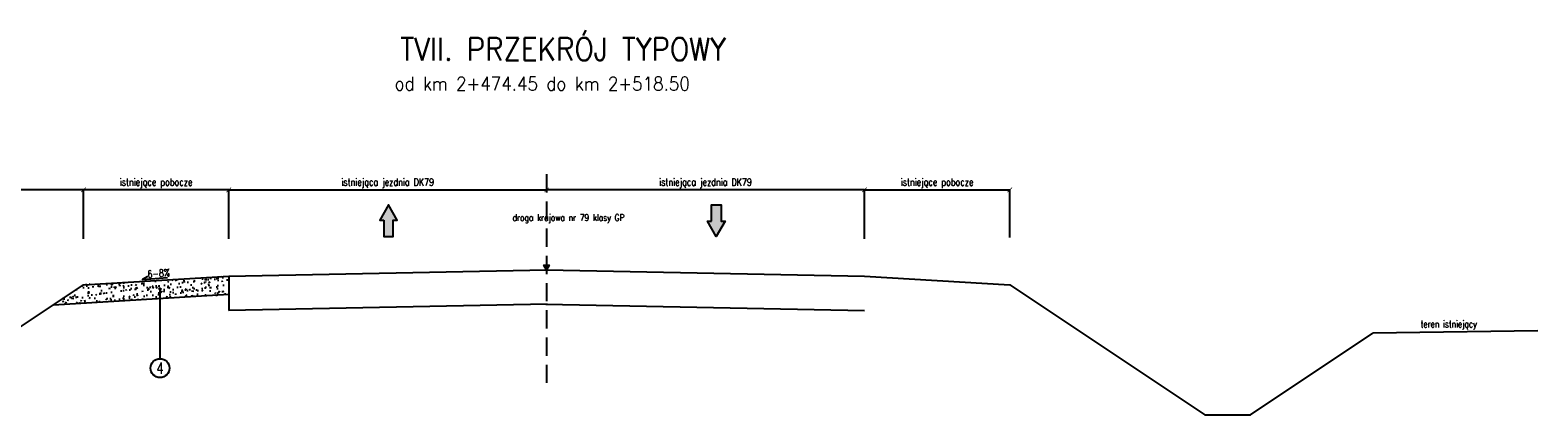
# Model space of a CAD drawing. Header units: metres. Extents: x 6562771 to 6588056, y 5578696 to 5581651.
# Tile 20 of 22: x 6579916 to 6581576, y 5580324 to 5580748. Entities that reach past the tile are written whole.
import ezdxf
from ezdxf.enums import TextEntityAlignment as Align

# ---------------------------------------------------------------- set-up
doc = ezdxf.new("R2010")
doc.units = ezdxf.units.M
doc.linetypes.add('DASHED', pattern=[0.75, 0.5, -0.25])
for name, color, linetype in [('pkonstr-0_25', 1, 'Continuous'), ('pkonstr-0_50', 90, 'Continuous'), ('pkonstr-0_70', 4, 'Continuous'), ('pkonstr-istn', 14, 'Continuous'), ('pkonstr-opisy', 2, 'Continuous'), ('pkonstr-wymiary', 1, 'Continuous')]:
    doc.layers.add(name, color=color, linetype=linetype)
doc.styles.add('7mm', font='simplex.shx', dxfattribs={"width": 0.75, "height": 7})
doc.styles.add('Opisy', font='simplex.shx', dxfattribs={"width": 0.8})
doc.styles.add('wymiary', font='simplex.shx', dxfattribs={"width": 0.8})
doc.dimstyles.new('ddd$0', dxfattribs={"dimtxt": 8, "dimasz": 5, "dimexe": 0.5, "dimexo": 1, "dimgap": 2, "dimtad": 1, "dimdec": 0, "dimzin": 0, "dimdsep": 46, "dimtxsty": 'wymiary', "dimblk": 'ARCHTICK', "dimcen": 0, "dimclrd": 256, "dimclre": 256, "dimclrt": 256, "dimadec": 0, "dimazin": 0, "dimtfac": 1, "dimtdec": 0, "dimtmove": 1, "dimatfit": 3, "dimldrblk": 'DOT', "dimfxl": 1, "dimtolj": 1, "dimtzin": 0, "dimlwd": -1, "dimlwe": -1, "dimarcsym": 0})

# ---------------------------------------------------------------- blocks, each defined once
blk = doc.blocks.new('_ArchTick')
at = {"color": 0, "linetype": 'ByBlock', "const_width": 0.15}
blk.add_lwpolyline([(-0.5, -0.5), (0.5, 0.5)], dxfattribs=at)
blk = doc.blocks.new('*D248')
at = {"layer": 'Defpoints', "color": 0, "transparency": 16777216}
for p in [(6580484.8, 5580572.7), (6580484.8, 5580571.7), (6580134.8, 5580528.7)]:
    blk.add_point(p, dxfattribs=at)
at = {"layer": 'pkonstr-wymiary', "transparency": 16777216}
for p, q in [((6580134.8, 5580529.7), (6580134.8, 5580572.2)), ((6580134.8, 5580571.7), (6580484.8, 5580571.7)), ((6580484.8, 5580571.7), (6580484.8, 5580571.2))]:
    blk.add_line(p, q, dxfattribs=at)
at = {"layer": 'pkonstr-wymiary', "transparency": 16777216, "xscale": 5, "yscale": 5, "zscale": 5, "rotation": 180}
blk.add_blockref('_ArchTick', (6580134.8, 5580571.7), dxfattribs=at)
at = {"layer": 'pkonstr-wymiary', "transparency": 16777216, "xscale": 5, "yscale": 5, "zscale": 5}
blk.add_blockref('_ArchTick', (6580484.8, 5580571.7), dxfattribs=at)
at = {"layer": 'pkonstr-wymiary', "transparency": 16777216, "insert": (6580309.8, 5580579), "char_height": 8, "attachment_point": 5, "style": 'wymiary'}
blk.add_mtext('\\A1;istniejąca jezdnia DK79', dxfattribs=at)
blk = doc.blocks.new('_Dot')
at = {"color": 0, "linetype": 'ByBlock', "lineweight": -2}
blk.add_line((-0.5, 0), (-1, 0), dxfattribs=at)
at = {"color": 0, "linetype": 'ByBlock', "const_width": 0.5}
blk.add_lwpolyline([(-0.25, 0, 1), (0.25, 0, 1)], format="xyb", close=True, dxfattribs=at)
blk = doc.blocks.new('*D249')
at = {"layer": 'Defpoints', "color": 0, "transparency": 16777216}
for p in [(6579974.8, 5580571.7), (6579974.8, 5580518.4), (6580134.8, 5580516.6)]:
    blk.add_point(p, dxfattribs=at)
at = {"layer": 'pkonstr-wymiary', "transparency": 16777216}
for p, q in [((6579974.8, 5580519.4), (6579974.8, 5580572.2)), ((6580134.8, 5580571.7), (6579974.8, 5580571.7)), ((6580134.8, 5580517.6), (6580134.8, 5580572.2))]:
    blk.add_line(p, q, dxfattribs=at)
at = {"layer": 'pkonstr-wymiary', "transparency": 16777216, "xscale": 5, "yscale": 5, "zscale": 5, "rotation": 180}
blk.add_blockref('_ArchTick', (6579974.8, 5580571.7), dxfattribs=at)
at = {"layer": 'pkonstr-wymiary', "transparency": 16777216, "xscale": 5, "yscale": 5, "zscale": 5}
blk.add_blockref('_ArchTick', (6580134.8, 5580571.7), dxfattribs=at)
at = {"layer": 'pkonstr-wymiary', "transparency": 16777216, "insert": (6580054.8, 5580579), "char_height": 8, "attachment_point": 5, "style": 'wymiary'}
blk.add_mtext('\\A1;istniejące pobocze', dxfattribs=at)
blk = doc.blocks.new('*D250')
at = {"layer": 'Defpoints', "color": 0, "transparency": 16777216}
for p in [(6579574.8, 5580571.7), (6579574.8, 5580518.4), (6579974.8, 5580516.6)]:
    blk.add_point(p, dxfattribs=at)
at = {"layer": 'pkonstr-wymiary', "transparency": 16777216}
for p, q in [((6579574.8, 5580519.4), (6579574.8, 5580572.2)), ((6579974.8, 5580571.7), (6579574.8, 5580571.7)), ((6579974.8, 5580517.6), (6579974.8, 5580572.2))]:
    blk.add_line(p, q, dxfattribs=at)
at = {"layer": 'pkonstr-wymiary', "transparency": 16777216, "xscale": 5, "yscale": 5, "zscale": 5, "rotation": 180}
blk.add_blockref('_ArchTick', (6579574.8, 5580571.7), dxfattribs=at)
at = {"layer": 'pkonstr-wymiary', "transparency": 16777216, "xscale": 5, "yscale": 5, "zscale": 5}
blk.add_blockref('_ArchTick', (6579974.8, 5580571.7), dxfattribs=at)
at = {"layer": 'pkonstr-wymiary', "transparency": 16777216, "insert": (6579774.8, 5580579.8), "char_height": 8, "attachment_point": 5, "style": 'wymiary'}
blk.add_mtext('\\A1;istniejący rów drogowy/zieleniec', dxfattribs=at)
blk = doc.blocks.new('*D255')
at = {"layer": 'Defpoints', "color": 0, "transparency": 16777216}
for p in [(6580484.8, 5580572.7), (6580484.8, 5580571.7), (6580834.8, 5580528.7)]:
    blk.add_point(p, dxfattribs=at)
at = {"layer": 'pkonstr-wymiary', "transparency": 16777216}
for p, q in [((6580484.8, 5580571.7), (6580484.8, 5580571.2)), ((6580834.8, 5580571.7), (6580484.8, 5580571.7)), ((6580834.8, 5580529.7), (6580834.8, 5580572.2))]:
    blk.add_line(p, q, dxfattribs=at)
at = {"layer": 'pkonstr-wymiary', "transparency": 16777216, "xscale": 5, "yscale": 5, "zscale": 5, "rotation": 180}
blk.add_blockref('_ArchTick', (6580484.8, 5580571.7), dxfattribs=at)
at = {"layer": 'pkonstr-wymiary', "transparency": 16777216, "xscale": 5, "yscale": 5, "zscale": 5}
blk.add_blockref('_ArchTick', (6580834.8, 5580571.7), dxfattribs=at)
at = {"layer": 'pkonstr-wymiary', "transparency": 16777216, "insert": (6580659.8, 5580579), "char_height": 8, "attachment_point": 5, "style": 'wymiary'}
blk.add_mtext('\\A1;istniejąca jezdnia DK79', dxfattribs=at)
blk = doc.blocks.new('*D256')
at = {"layer": 'Defpoints', "color": 0, "transparency": 16777216}
for p in [(6580994.8, 5580571.7), (6580834.8, 5580516.6), (6580994.8, 5580518.4)]:
    blk.add_point(p, dxfattribs=at)
at = {"layer": 'pkonstr-wymiary', "transparency": 16777216}
for p, q in [((6580834.8, 5580517.6), (6580834.8, 5580572.2)), ((6580834.8, 5580571.7), (6580994.8, 5580571.7)), ((6580994.8, 5580519.4), (6580994.8, 5580572.2))]:
    blk.add_line(p, q, dxfattribs=at)
at = {"layer": 'pkonstr-wymiary', "transparency": 16777216, "xscale": 5, "yscale": 5, "zscale": 5, "rotation": 180}
blk.add_blockref('_ArchTick', (6580834.8, 5580571.7), dxfattribs=at)
at = {"layer": 'pkonstr-wymiary', "transparency": 16777216, "xscale": 5, "yscale": 5, "zscale": 5}
blk.add_blockref('_ArchTick', (6580994.8, 5580571.7), dxfattribs=at)
at = {"layer": 'pkonstr-wymiary', "transparency": 16777216, "insert": (6580914.8, 5580579), "char_height": 8, "attachment_point": 5, "style": 'wymiary'}
blk.add_mtext('\\A1;istniejące pobocze', dxfattribs=at)

msp = doc.modelspace()

# ---------------------------------------------------------------- hatches: boundary and pattern name
at = {"layer": 'pkonstr-0_50'}
for points in [[(6580305.5, 5580538.4), (6580305.5, 5580520.5), (6580315.9, 5580520.5), (6580315.9, 5580538.4), (6580320.3, 5580538.4), (6580310.7, 5580555.1), (6580301.1, 5580538.4)], [(6580666.5, 5580537.1), (6580666.5, 5580555.1), (6580676.9, 5580555.1), (6580676.9, 5580537.1), (6580681.3, 5580537.1), (6580671.7, 5580520.5), (6580662.1, 5580537.1)]]:
    msp.add_hatch(color=90, dxfattribs=at).paths.add_polyline_path(points)
h = msp.add_hatch(dxfattribs=at)
h.set_pattern_fill('AR-CONC', color=252, scale=0.1, angle=180)
h.set_pattern_definition([(230, (16171.798, -459.818), (-18.2184669, 1.593908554), [1.905, -20.955]), (175, (16171.798, -459.818), (3.524282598, -19.10566429), [1.524, -16.764]), (280.451, (16170.28, -459.685), (-14.694250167, -17.511668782), [1.619, -17.809]), (226.1842, (16171.798, -464.898), (-27.10790409, 4.204232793), [2.8575, -31.4325]), (276.6356, (16169.54, -464.547), (-23.74042345, -24.74255559), [2.4285, -26.7135]), (171.184, (16171.798, -464.898), (-23.74046058, -24.74251179), [2.286, -25.146]), (201, (16169.258, -463.628), (-15.161487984, 10.226551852), [1.905, -20.955]), (146, (16169.258, -463.628), (-6.180202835, -18.418796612), [1.524, -16.764]), (251.4514, (16167.995, -462.776), (-21.341649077, -8.19228577), [1.619, -17.809]), (217.5, (16171.7984, -459.818), (-0.308860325, -8.4555038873), [0, -16.5608, 0, -17.018, 0, -16.8275]), (187.5, (16171.798, -459.818), (-6.681966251, -10.018057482), [0, -9.7028, 0, -16.1798, 0, -6.4135]), (147.5, (16177.4626, -459.818), (-13.5590595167, 0.572874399), [0, -6.35, 0, -19.812, 0, -26.289]), (137.5, (16180.003, -459.818), (-14.812918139, -2.542649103), [0, -8.255, 0, -13.1572, 0, -18.669])])
h.paths.add_polyline_path([(6580134.8, 5580476.8), (6579974.8, 5580467.2), (6579941.7, 5580445.1), (6580134.8, 5580456.7)])

# ---------------------------------------------------------------- linework, layer by layer
at = {"layer": 'pkonstr-0_25', "linetype": 'Continuous'}
msp.add_line((6580059.1, 5580462.4), (6580059.1, 5580385.7), dxfattribs=at)
at = {"layer": 'pkonstr-0_25'}
msp.add_lwpolyline([(6580045.7, 5580476.3), (6580039.8, 5580473), (6580067.2, 5580475.2)], dxfattribs=at)
at = {"layer": 'pkonstr-0_25', "linetype": 'Continuous'}
msp.add_circle((6580059.1, 5580375.3), 10.4, dxfattribs=at)
at = {"layer": 'pkonstr-0_50'}
msp.add_line((6579941.7, 5580445.1), (6580134.8, 5580456.7), dxfattribs=at)
at = {"layer": 'pkonstr-0_50', "color": 90}
for points in [[(6580305.5, 5580538.4), (6580305.5, 5580520.5), (6580315.9, 5580520.5), (6580315.9, 5580538.4), (6580320.3, 5580538.4), (6580310.7, 5580555.1), (6580301.1, 5580538.4), (6580305.5, 5580538.4)], [(6580666.5, 5580537.1), (6580666.5, 5580555.1), (6580676.9, 5580555.1), (6580676.9, 5580537.1), (6580681.3, 5580537.1), (6580671.7, 5580520.5), (6580662.1, 5580537.1), (6580666.5, 5580537.1)]]:
    msp.add_lwpolyline(points, dxfattribs=at)
at = {"layer": 'pkonstr-0_70', "color": 130}
msp.add_circle((6580059.1, 5580462.4), 0.869, dxfattribs=at)
at = {"layer": 'pkonstr-istn'}
for p, q in [((6580485.5, 5580445.8), (6580134.8, 5580438.8)), ((6580484, 5580445.8), (6580834.8, 5580438.8))]:
    msp.add_line(p, q, dxfattribs=at)
at = {"layer": 'pkonstr-istn', "flags": 128}
for points in [[(6579525.4, 5580411.6), (6579629.1, 5580364.5), (6579709.8, 5580323.8), (6579759.8, 5580323.8), (6579974.8, 5580467.2), (6580134.8, 5580476.8), (6580484.8, 5580483.8), (6580834.8, 5580476.8), (6580994.8, 5580467.2), (6581209.8, 5580323.8), (6581259.8, 5580323.8), (6581394.8, 5580413.8)], [(6580134.8, 5580476.8), (6580134.8, 5580438.8)], [(6580134.8, 5580476.8), (6580134.8, 5580438.8)], [(6580134.8, 5580446.6), (6580134.8, 5580438.8)], [(6580134.8, 5580446.6), (6580134.8, 5580438.8)], [(6581576.3, 5580416.4), (6581394.8, 5580413.8)]]:
    msp.add_lwpolyline(points, dxfattribs=at)
at = {"layer": 'pkonstr-opisy'}
msp.add_lwpolyline([(6580484.8, 5580488.9), (6580487.7, 5580488.9), (6580484.8, 5580483.8), (6580481.8, 5580488.9)], close=True, dxfattribs=at)
at = {"layer": 'pkonstr-wymiary', "linetype": 'DASHED', "ltscale": 40}
msp.add_lwpolyline([(6580484.8, 5580589), (6580484.8, 5580352.3)], dxfattribs=at)

# ---------------------------------------------------------------- texts
at = {"layer": 'pkonstr-opisy', "color": 130, "style": 'Opisy', "width": 0.9}
msp.add_text('TVII. PRZEKRÓJ TYPOWY', height=25, rotation=360, dxfattribs=at).set_placement((6580503, 5580706.8), align=Align.BOTTOM_CENTER)
at = {"layer": 'pkonstr-opisy', "linetype": 'Continuous', "style": 'Opisy', "width": 0.9}
msp.add_text('od km 2+474.45 do km 2+518.50', height=15, rotation=360, dxfattribs=at).set_placement((6580317.4, 5580681.3))
at = {"layer": 'pkonstr-opisy', "style": 'Opisy', "width": 0.8}
msp.add_text('droga krajowa nr 79 klasy GP', height=7.5, dxfattribs=at).set_placement((6580570.5, 5580535.2), align=Align.BOTTOM_RIGHT)
msp.add_text('6-8%%%', height=8, rotation=5, dxfattribs=at).set_placement((6580058, 5580475.8), align=Align.CENTER)
msp.add_text('teren istniejący', height=7.5, rotation=0, dxfattribs=at).set_placement((6581447.2, 5580420.2))
at = {"layer": 'pkonstr-opisy', "linetype": 'Continuous', "style": '7mm', "width": 0.75}
msp.add_text('4', height=12.6, rotation=0, dxfattribs=at).set_placement((6580059.1, 5580375.3), align=Align.MIDDLE_CENTER)

# ---------------------------------------------------------------- dimensions: what is measured, and where the dimension line sits
at = {"layer": 'pkonstr-wymiary'}
for base, p1, p2, text, picture, middle in [((6579574.8, 5580571.7), (6579974.8, 5580516.6), (6579574.8, 5580518.4), 'istniejący rów drogowy/zieleniec', '*D250', (6579774.8, 5580579.8)), ((6579974.8, 5580571.7), (6580134.8, 5580516.6), (6579974.8, 5580518.4), 'istniejące pobocze', '*D249', (6580054.8, 5580579)), ((6580484.8, 5580571.7), (6580834.8, 5580528.7), (6580484.8, 5580572.7), 'istniejąca jezdnia DK79', '*D255', (6580659.8, 5580579))]:
    dim = msp.add_linear_dim(base=base, p1=p1, p2=p2, angle=180, text=text, dimstyle='ddd$0', dxfattribs=at)
    dim.commit()
    dim.dimension.update_dxf_attribs({"geometry": picture, "text_midpoint": middle})
for base, p1, p2, text, picture, middle in [((6580484.8, 5580571.7), (6580134.8, 5580528.7), (6580484.8, 5580572.7), 'istniejąca jezdnia DK79', '*D248', (6580309.8, 5580579)), ((6580994.8, 5580571.7), (6580834.8, 5580516.6), (6580994.8, 5580518.4), 'istniejące pobocze', '*D256', (6580914.8, 5580579))]:
    dim = msp.add_linear_dim(base=base, p1=p1, p2=p2, text=text, dimstyle='ddd$0', dxfattribs=at)
    dim.commit()
    dim.dimension.update_dxf_attribs({"geometry": picture, "text_midpoint": middle})

doc.saveas('drawing.dxf')
